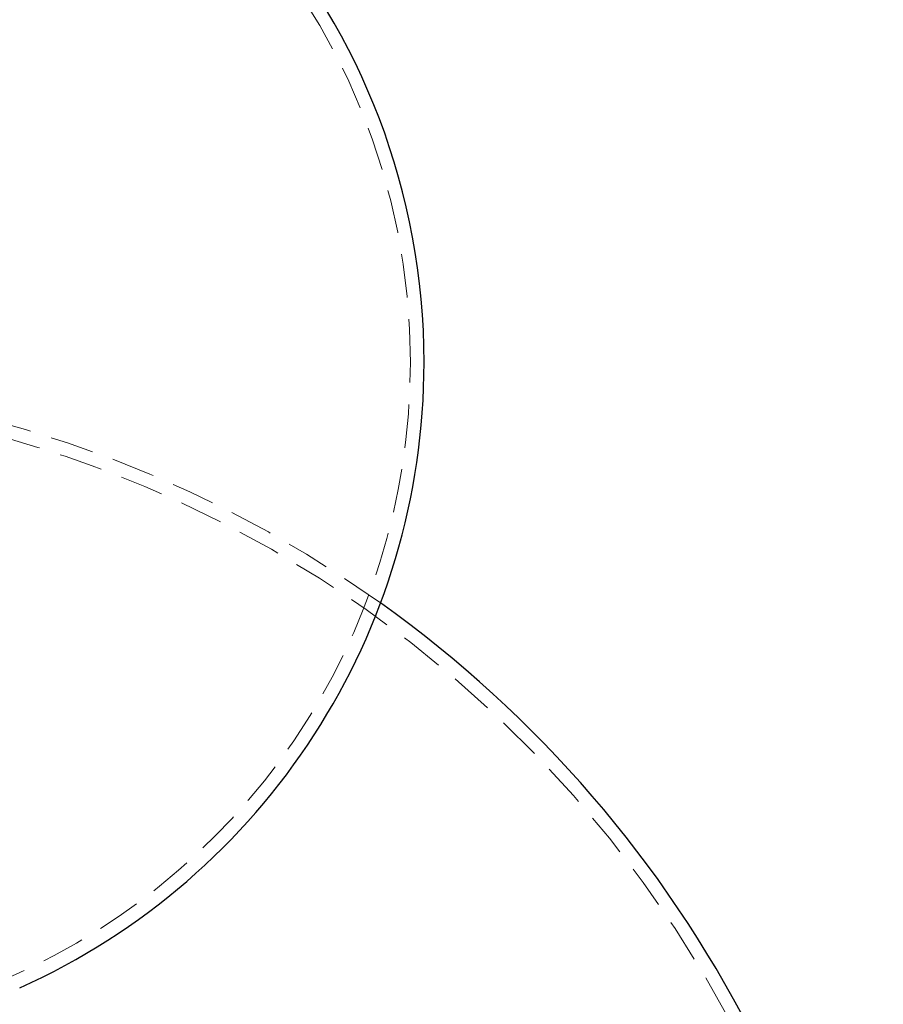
# Model space of a CAD drawing. Header units: millimetres. Extents: x 373 to 928, y 275 to 747.
# Tile 90 of 117: x 903 to 928, y 323 to 352. Entities that reach past the tile are written whole.
import ezdxf

# ---------------------------------------------------------------- set-up
doc = ezdxf.new("R2010")
doc.units = ezdxf.units.MM
doc.linetypes.add('HIDDEN', pattern=[1.905, 1.27, -0.635])

msp = doc.modelspace()

# ---------------------------------------------------------------- linework, layer by layer
at = {"color": 7, "linetype": 'Continuous', "lineweight": 25}
for centre, radius, start, end in [((894.961, 341.861), 20, 0, 82.0182), ((894.961, 341.861), 20, 294.2048, 0), ((893.362, 306.355), 35, 0, 54.4924)]:
    msp.add_arc(centre, radius, start, end, dxfattribs=at)
at = {"color": 7, "linetype": 'HIDDEN', "lineweight": 18}
for centre, radius, start, end in [((894.961, 341.861), 19.6, 0, 86.7827), ((894.961, 341.861), 19.6, 291.4559, 0), ((893.362, 306.355), 35, 54.4924, 88.199), ((893.362, 306.355), 34.6, 0, 88.1782)]:
    msp.add_arc(centre, radius, start, end, dxfattribs=at)

doc.saveas('drawing.dxf')
